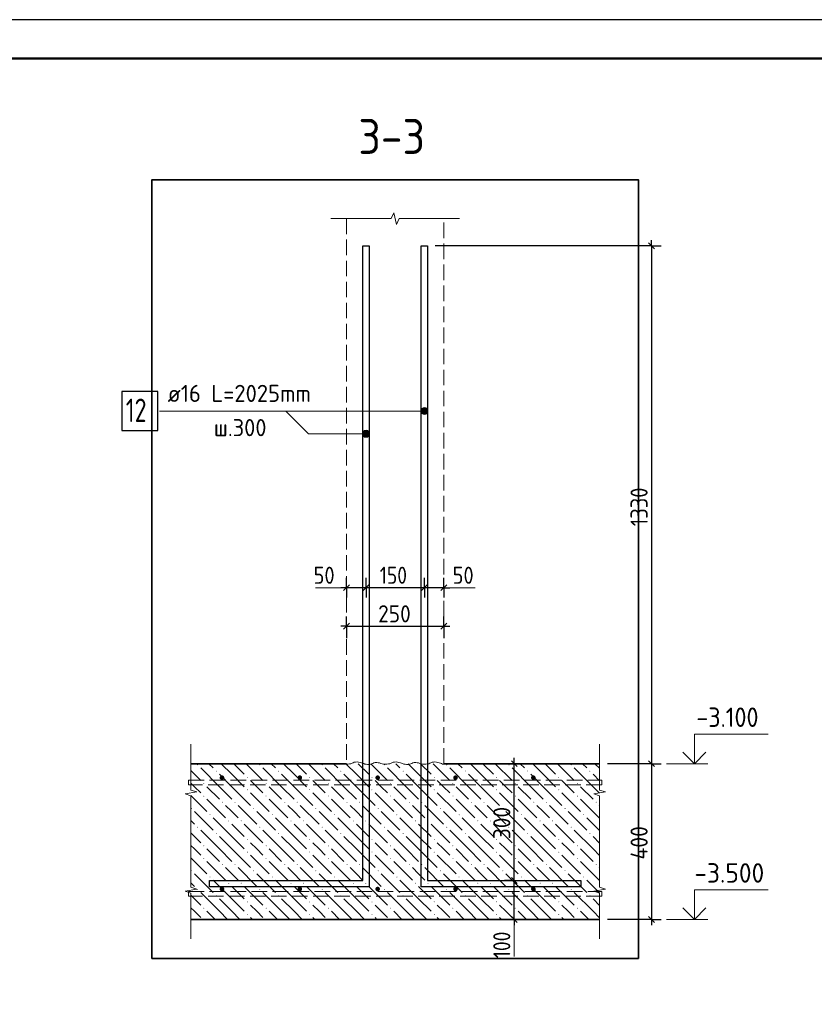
# Model space of a CAD drawing. Header units: millimetres. Extents: x 0 to 42000, y 0 to 29700.
# Tile 7 of 8: x 21584 to 31792, y 17055 to 29700. Entities that reach past the tile are written whole.
import ezdxf

# ---------------------------------------------------------------- set-up
doc = ezdxf.new("R2010")
doc.units = ezdxf.units.MM
doc.linetypes.add('______2', pattern=[270, 200, -70])
for name, color, linetype, lineweight in [('Standard', 7, 'Continuous', 25), ('Выпуски арматуры Г-обр.', 52, 'Continuous', 25), ('ЖБ Пилон', 7, 'Continuous', 35), ('ЖБ Плита Фундамента верхний уровень', 7, 'Continuous', 35), ('Текст_ общее', 7, 'Continuous', 25), ('Фоновоя арматура Х1', 52, 'Continuous', 25)]:
    doc.layers.add(name, color=color, linetype=linetype, lineweight=lineweight)
doc.styles.add('ISOCPEUR', font='txt')

msp = doc.modelspace()

# ---------------------------------------------------------------- hatches: boundary and pattern name
at = {"layer": 'Standard', "linetype": 'Continuous', "lineweight": 13, "transparency": 33554687}
for points in [[(26744, 24652), (26744, 24697), (26738, 24674)], [(26744, 24697), (26760, 24635), (26760, 24713)], [(26744, 24697), (26744, 24652), (26760, 24635)], [(26760, 24713), (26783, 24629), (26783, 24719)], [(26760, 24713), (26760, 24635), (26783, 24629)], [(26783, 24719), (26783, 24629), (26805, 24635)], [(26783, 24719), (26805, 24635), (26805, 24713)], [(26805, 24713), (26805, 24635), (26821, 24652)], [(26805, 24713), (26821, 24652), (26821, 24697)], [(26821, 24697), (26821, 24652), (26828, 24674)], [(25994, 24404), (26010, 24343), (26010, 24420)], [(26010, 24420), (26033, 24337), (26033, 24427)], [(26010, 24420), (26010, 24343), (26033, 24337)], [(26033, 24427), (26033, 24337), (26055, 24343)], [(26033, 24427), (26055, 24343), (26055, 24420)], [(26055, 24420), (26055, 24343), (26071, 24359)], [(26055, 24420), (26071, 24359), (26071, 24404)], [(25994, 24359), (25994, 24404), (25988, 24382)], [(25994, 24404), (25994, 24359), (26010, 24343)], [(26071, 24404), (26071, 24359), (26078, 24382)]]:
    msp.add_hatch(color=7, dxfattribs=at).paths.add_polyline_path(points)
at = {"layer": 'ЖБ Плита Фундамента верхний уровень', "linetype": 'Continuous', "lineweight": 18, "transparency": 33554687}
for points in [[(23863, 20130), (23869, 20136), (23876, 20130), (23869, 20123)], [(24663, 20130), (24669, 20136), (24676, 20130), (24669, 20123)], [(25463, 20130), (25469, 20136), (25476, 20130), (25469, 20123)], [(26263, 20130), (26269, 20136), (26276, 20130), (26269, 20123)], [(27063, 20130), (27069, 20136), (27076, 20130), (27069, 20123)], [(27863, 20130), (27869, 20136), (27876, 20130), (27869, 20123)], [(28663, 20130), (28669, 20136), (28676, 20130), (28669, 20123)], [(24103, 20050), (24109, 20056), (24116, 20050), (24109, 20043)], [(24903, 20050), (24909, 20056), (24916, 20050), (24909, 20043)], [(25703, 20050), (25709, 20056), (25716, 20050), (25709, 20043)], [(26503, 20050), (26509, 20056), (26516, 20050), (26509, 20043)], [(27303, 20050), (27309, 20056), (27316, 20050), (27309, 20043)], [(28103, 20050), (28109, 20056), (28116, 20050), (28109, 20043)], [(28903, 20050), (28909, 20056), (28916, 20050), (28909, 20043)], [(23943, 19890), (23949, 19896), (23956, 19890), (23949, 19883)], [(24503, 19970), (24509, 19976), (24516, 19970), (24509, 19963)], [(24743, 19890), (24749, 19896), (24756, 19890), (24749, 19883)], [(25303, 19970), (25309, 19976), (25316, 19970), (25309, 19963)], [(25543, 19890), (25549, 19896), (25556, 19890), (25549, 19883)], [(26103, 19970), (26109, 19976), (26116, 19970), (26109, 19963)], [(26343, 19890), (26349, 19896), (26356, 19890), (26349, 19883)], [(26903, 19970), (26909, 19976), (26916, 19970), (26909, 19963)], [(27143, 19890), (27149, 19896), (27156, 19890), (27149, 19883)], [(27703, 19970), (27709, 19976), (27716, 19970), (27709, 19963)], [(27943, 19890), (27949, 19896), (27956, 19890), (27949, 19883)], [(28503, 19970), (28509, 19976), (28516, 19970), (28509, 19963)], [(28743, 19890), (28749, 19896), (28756, 19890), (28749, 19883)], [(23943, 19730), (23949, 19736), (23956, 19730), (23949, 19723)], [(24503, 19810), (24509, 19816), (24516, 19810), (24509, 19803)], [(24743, 19730), (24749, 19736), (24756, 19730), (24749, 19723)], [(25303, 19810), (25309, 19816), (25316, 19810), (25309, 19803)], [(25543, 19730), (25549, 19736), (25556, 19730), (25549, 19723)], [(26103, 19810), (26109, 19816), (26116, 19810), (26109, 19803)], [(26343, 19730), (26349, 19736), (26356, 19730), (26349, 19723)], [(26903, 19810), (26909, 19816), (26916, 19810), (26909, 19803)], [(27143, 19730), (27149, 19736), (27156, 19730), (27149, 19723)], [(27703, 19810), (27709, 19816), (27716, 19810), (27709, 19803)], [(27943, 19730), (27949, 19736), (27956, 19730), (27949, 19723)], [(28503, 19810), (28509, 19816), (28516, 19810), (28509, 19803)], [(28743, 19730), (28749, 19736), (28756, 19730), (28749, 19723)], [(24183, 19650), (24189, 19656), (24196, 19650), (24189, 19643)], [(24343, 19650), (24349, 19656), (24356, 19650), (24349, 19643)], [(24983, 19650), (24989, 19656), (24996, 19650), (24989, 19643)], [(25143, 19650), (25149, 19656), (25156, 19650), (25149, 19643)], [(25783, 19650), (25789, 19656), (25796, 19650), (25789, 19643)], [(25943, 19650), (25949, 19656), (25956, 19650), (25949, 19643)], [(26583, 19650), (26589, 19656), (26596, 19650), (26589, 19643)], [(26743, 19650), (26749, 19656), (26756, 19650), (26749, 19643)], [(27383, 19650), (27389, 19656), (27396, 19650), (27389, 19643)], [(27543, 19650), (27549, 19656), (27556, 19650), (27549, 19643)], [(28183, 19650), (28189, 19656), (28196, 19650), (28189, 19643)], [(28343, 19650), (28349, 19656), (28356, 19650), (28349, 19643)], [(28983, 19650), (28989, 19656), (28996, 19650), (28989, 19643)], [(23783, 19570), (23789, 19576), (23796, 19570), (23789, 19563)], [(24023, 19490), (24029, 19496), (24036, 19490), (24029, 19483)], [(24583, 19570), (24589, 19576), (24596, 19570), (24589, 19563)], [(24823, 19490), (24829, 19496), (24836, 19490), (24829, 19483)], [(25383, 19570), (25389, 19576), (25396, 19570), (25389, 19563)], [(25623, 19490), (25629, 19496), (25636, 19490), (25629, 19483)], [(26183, 19570), (26189, 19576), (26196, 19570), (26189, 19563)], [(26423, 19490), (26429, 19496), (26436, 19490), (26429, 19483)], [(26983, 19570), (26989, 19576), (26996, 19570), (26989, 19563)], [(27223, 19490), (27229, 19496), (27236, 19490), (27229, 19483)], [(27783, 19570), (27789, 19576), (27796, 19570), (27789, 19563)], [(28023, 19490), (28029, 19496), (28036, 19490), (28029, 19483)], [(28583, 19570), (28589, 19576), (28596, 19570), (28589, 19563)], [(28823, 19490), (28829, 19496), (28836, 19490), (28829, 19483)], [(24263, 19410), (24269, 19416), (24276, 19410), (24269, 19403)], [(24423, 19410), (24429, 19416), (24436, 19410), (24429, 19403)], [(25063, 19410), (25069, 19416), (25076, 19410), (25069, 19403)], [(25223, 19410), (25229, 19416), (25236, 19410), (25229, 19403)], [(25863, 19410), (25869, 19416), (25876, 19410), (25869, 19403)], [(26023, 19410), (26029, 19416), (26036, 19410), (26029, 19403)], [(26663, 19410), (26669, 19416), (26676, 19410), (26669, 19403)], [(26823, 19410), (26829, 19416), (26836, 19410), (26829, 19403)], [(27463, 19410), (27469, 19416), (27476, 19410), (27469, 19403)], [(27623, 19410), (27629, 19416), (27636, 19410), (27629, 19403)], [(28263, 19410), (28269, 19416), (28276, 19410), (28269, 19403)], [(28423, 19410), (28429, 19416), (28436, 19410), (28429, 19403)], [(23863, 19330), (23869, 19336), (23876, 19330), (23869, 19323)], [(24103, 19250), (24109, 19256), (24116, 19250), (24109, 19243)], [(24663, 19330), (24669, 19336), (24676, 19330), (24669, 19323)], [(24903, 19250), (24909, 19256), (24916, 19250), (24909, 19243)], [(25463, 19330), (25469, 19336), (25476, 19330), (25469, 19323)], [(25703, 19250), (25709, 19256), (25716, 19250), (25709, 19243)], [(26263, 19330), (26269, 19336), (26276, 19330), (26269, 19323)], [(26503, 19250), (26509, 19256), (26516, 19250), (26509, 19243)], [(27063, 19330), (27069, 19336), (27076, 19330), (27069, 19323)], [(27303, 19250), (27309, 19256), (27316, 19250), (27309, 19243)], [(27863, 19330), (27869, 19336), (27876, 19330), (27869, 19323)], [(28103, 19250), (28109, 19256), (28116, 19250), (28109, 19243)], [(28663, 19330), (28669, 19336), (28676, 19330), (28669, 19323)], [(28903, 19250), (28909, 19256), (28916, 19250), (28909, 19243)], [(23943, 19090), (23949, 19096), (23956, 19090), (23949, 19083)], [(24503, 19170), (24509, 19176), (24516, 19170), (24509, 19163)], [(24743, 19090), (24749, 19096), (24756, 19090), (24749, 19083)], [(25303, 19170), (25309, 19176), (25316, 19170), (25309, 19163)], [(25543, 19090), (25549, 19096), (25556, 19090), (25549, 19083)], [(26103, 19170), (26109, 19176), (26116, 19170), (26109, 19163)], [(26343, 19090), (26349, 19096), (26356, 19090), (26349, 19083)], [(26903, 19170), (26909, 19176), (26916, 19170), (26909, 19163)], [(27143, 19090), (27149, 19096), (27156, 19090), (27149, 19083)], [(27703, 19170), (27709, 19176), (27716, 19170), (27709, 19163)], [(27943, 19090), (27949, 19096), (27956, 19090), (27949, 19083)], [(28503, 19170), (28509, 19176), (28516, 19170), (28509, 19163)], [(28743, 19090), (28749, 19096), (28756, 19090), (28749, 19083)], [(24503, 19010), (24509, 19016), (24516, 19010), (24509, 19003)], [(25303, 19010), (25309, 19016), (25316, 19010), (25309, 19003)], [(26103, 19010), (26109, 19016), (26116, 19010), (26109, 19003)], [(26903, 19010), (26909, 19016), (26916, 19010), (26909, 19003)], [(27703, 19010), (27709, 19016), (27716, 19010), (27709, 19003)], [(28503, 19010), (28509, 19016), (28516, 19010), (28509, 19003)], [(23943, 18930), (23949, 18936), (23956, 18930), (23949, 18923)], [(24183, 18850), (24189, 18856), (24196, 18850), (24189, 18843)], [(24343, 18850), (24349, 18856), (24356, 18850), (24349, 18843)], [(24743, 18930), (24749, 18936), (24756, 18930), (24749, 18923)], [(24983, 18850), (24989, 18856), (24996, 18850), (24989, 18843)], [(25143, 18850), (25149, 18856), (25156, 18850), (25149, 18843)], [(25543, 18930), (25549, 18936), (25556, 18930), (25549, 18923)], [(25783, 18850), (25789, 18856), (25796, 18850), (25789, 18843)], [(25943, 18850), (25949, 18856), (25956, 18850), (25949, 18843)], [(26343, 18930), (26349, 18936), (26356, 18930), (26349, 18923)], [(26583, 18850), (26589, 18856), (26596, 18850), (26589, 18843)], [(26743, 18850), (26749, 18856), (26756, 18850), (26749, 18843)], [(27143, 18930), (27149, 18936), (27156, 18930), (27149, 18923)], [(27383, 18850), (27389, 18856), (27396, 18850), (27389, 18843)], [(27543, 18850), (27549, 18856), (27556, 18850), (27549, 18843)], [(27943, 18930), (27949, 18936), (27956, 18930), (27949, 18923)], [(28183, 18850), (28189, 18856), (28196, 18850), (28189, 18843)], [(28343, 18850), (28349, 18856), (28356, 18850), (28349, 18843)], [(28743, 18930), (28749, 18936), (28756, 18930), (28749, 18923)], [(28983, 18850), (28989, 18856), (28996, 18850), (28989, 18843)], [(23783, 18770), (23789, 18776), (23796, 18770), (23789, 18763)], [(24583, 18770), (24589, 18776), (24596, 18770), (24589, 18763)], [(25383, 18770), (25389, 18776), (25396, 18770), (25389, 18763)], [(26183, 18770), (26189, 18776), (26196, 18770), (26189, 18763)], [(26983, 18770), (26989, 18776), (26996, 18770), (26989, 18763)], [(27783, 18770), (27789, 18776), (27796, 18770), (27789, 18763)], [(28583, 18770), (28589, 18776), (28596, 18770), (28589, 18763)], [(24023, 18690), (24029, 18696), (24036, 18690), (24029, 18683)], [(24263, 18610), (24269, 18616), (24276, 18610), (24269, 18603)], [(24423, 18610), (24429, 18616), (24436, 18610), (24429, 18603)], [(24823, 18690), (24829, 18696), (24836, 18690), (24829, 18683)], [(25063, 18610), (25069, 18616), (25076, 18610), (25069, 18603)], [(25223, 18610), (25229, 18616), (25236, 18610), (25229, 18603)], [(25623, 18690), (25629, 18696), (25636, 18690), (25629, 18683)], [(25863, 18610), (25869, 18616), (25876, 18610), (25869, 18603)], [(26023, 18610), (26029, 18616), (26036, 18610), (26029, 18603)], [(26423, 18690), (26429, 18696), (26436, 18690), (26429, 18683)], [(26663, 18610), (26669, 18616), (26676, 18610), (26669, 18603)], [(26823, 18610), (26829, 18616), (26836, 18610), (26829, 18603)], [(27223, 18690), (27229, 18696), (27236, 18690), (27229, 18683)], [(27463, 18610), (27469, 18616), (27476, 18610), (27469, 18603)], [(27623, 18610), (27629, 18616), (27636, 18610), (27629, 18603)], [(28023, 18690), (28029, 18696), (28036, 18690), (28029, 18683)], [(28263, 18610), (28269, 18616), (28276, 18610), (28269, 18603)], [(28423, 18610), (28429, 18616), (28436, 18610), (28429, 18603)], [(28823, 18690), (28829, 18696), (28836, 18690), (28829, 18683)], [(23863, 18530), (23869, 18536), (23876, 18530), (23869, 18523)], [(24663, 18530), (24669, 18536), (24676, 18530), (24669, 18523)], [(25463, 18530), (25469, 18536), (25476, 18530), (25469, 18523)], [(26263, 18530), (26269, 18536), (26276, 18530), (26269, 18523)], [(27063, 18530), (27069, 18536), (27076, 18530), (27069, 18523)], [(27863, 18530), (27869, 18536), (27876, 18530), (27869, 18523)], [(28663, 18530), (28669, 18536), (28676, 18530), (28669, 18523)], [(24103, 18450), (24109, 18456), (24116, 18450), (24109, 18443)], [(24503, 18370), (24509, 18376), (24516, 18370), (24509, 18363)], [(24903, 18450), (24909, 18456), (24916, 18450), (24909, 18443)], [(25303, 18370), (25309, 18376), (25316, 18370), (25309, 18363)], [(25703, 18450), (25709, 18456), (25716, 18450), (25709, 18443)], [(26103, 18370), (26109, 18376), (26116, 18370), (26109, 18363)], [(26503, 18450), (26509, 18456), (26516, 18450), (26509, 18443)], [(26903, 18370), (26909, 18376), (26916, 18370), (26909, 18363)], [(27303, 18450), (27309, 18456), (27316, 18450), (27309, 18443)], [(27703, 18370), (27709, 18376), (27716, 18370), (27709, 18363)], [(28103, 18450), (28109, 18456), (28116, 18450), (28109, 18443)], [(28503, 18370), (28509, 18376), (28516, 18370), (28509, 18363)], [(28903, 18450), (28909, 18456), (28916, 18450), (28909, 18443)], [(23943, 18290), (23949, 18296), (23956, 18290), (23949, 18283)], [(24503, 18210), (24509, 18216), (24516, 18210), (24509, 18203)], [(24743, 18290), (24749, 18296), (24756, 18290), (24749, 18283)], [(25303, 18210), (25309, 18216), (25316, 18210), (25309, 18203)], [(25543, 18290), (25549, 18296), (25556, 18290), (25549, 18283)], [(26103, 18210), (26109, 18216), (26116, 18210), (26109, 18203)], [(26343, 18290), (26349, 18296), (26356, 18290), (26349, 18283)], [(26903, 18210), (26909, 18216), (26916, 18210), (26909, 18203)], [(27143, 18290), (27149, 18296), (27156, 18290), (27149, 18283)], [(27703, 18210), (27709, 18216), (27716, 18210), (27709, 18203)], [(27943, 18290), (27949, 18296), (27956, 18290), (27949, 18283)], [(28503, 18210), (28509, 18216), (28516, 18210), (28509, 18203)], [(28743, 18290), (28749, 18296), (28756, 18290), (28749, 18283)]]:
    msp.add_hatch(color=7, dxfattribs=at).paths.add_polyline_path(points, flags=16)
at = {"layer": 'Фоновоя арматура Х1', "linetype": 'Continuous', "lineweight": 13, "transparency": 33554687}
for points in [[(24213, 19965), (24210, 19976), (24204, 19986), (24194, 19993), (24183, 19995), (24171, 19993), (24161, 19986), (24155, 19976), (24153, 19965), (24155, 19954), (24161, 19944), (24171, 19937), (24183, 19935), (24194, 19937), (24204, 19944), (24210, 19954)], [(25213, 19965), (25210, 19976), (25204, 19986), (25194, 19993), (25183, 19995), (25171, 19993), (25161, 19986), (25155, 19976), (25153, 19965), (25155, 19954), (25161, 19944), (25171, 19937), (25183, 19935), (25194, 19937), (25204, 19944), (25210, 19954)], [(26213, 19965), (26210, 19976), (26204, 19986), (26194, 19993), (26183, 19995), (26171, 19993), (26161, 19986), (26155, 19976), (26153, 19965), (26155, 19954), (26161, 19944), (26171, 19937), (26183, 19935), (26194, 19937), (26204, 19944), (26210, 19954)], [(27213, 19965), (27210, 19976), (27204, 19986), (27194, 19993), (27183, 19995), (27171, 19993), (27161, 19986), (27155, 19976), (27153, 19965), (27155, 19954), (27161, 19944), (27171, 19937), (27183, 19935), (27194, 19937), (27204, 19944), (27210, 19954)], [(28213, 19965), (28210, 19976), (28204, 19986), (28194, 19993), (28183, 19995), (28171, 19993), (28161, 19986), (28155, 19976), (28153, 19965), (28155, 19954), (28161, 19944), (28171, 19937), (28183, 19935), (28194, 19937), (28204, 19944), (28210, 19954)], [(24213, 18535), (24210, 18546), (24204, 18556), (24194, 18563), (24183, 18565), (24171, 18563), (24161, 18556), (24155, 18546), (24153, 18535), (24155, 18524), (24161, 18514), (24171, 18507), (24183, 18505), (24194, 18507), (24204, 18514), (24210, 18524)], [(25213, 18535), (25210, 18546), (25204, 18556), (25194, 18563), (25183, 18565), (25171, 18563), (25161, 18556), (25155, 18546), (25153, 18535), (25155, 18524), (25161, 18514), (25171, 18507), (25183, 18505), (25194, 18507), (25204, 18514), (25210, 18524)], [(26213, 18535), (26210, 18546), (26204, 18556), (26194, 18563), (26183, 18565), (26171, 18563), (26161, 18556), (26155, 18546), (26153, 18535), (26155, 18524), (26161, 18514), (26171, 18507), (26183, 18505), (26194, 18507), (26204, 18514), (26210, 18524)], [(27213, 18535), (27210, 18546), (27204, 18556), (27194, 18563), (27183, 18565), (27171, 18563), (27161, 18556), (27155, 18546), (27153, 18535), (27155, 18524), (27161, 18514), (27171, 18507), (27183, 18505), (27194, 18507), (27204, 18514), (27210, 18524)], [(28213, 18535), (28210, 18546), (28204, 18556), (28194, 18563), (28183, 18565), (28171, 18563), (28161, 18556), (28155, 18546), (28153, 18535), (28155, 18524), (28161, 18514), (28171, 18507), (28183, 18505), (28194, 18507), (28204, 18514), (28210, 18524)]]:
    msp.add_hatch(color=7, dxfattribs=at).paths.add_polyline_path(points)

# ---------------------------------------------------------------- linework, layer by layer
at = {"layer": 'Standard', "color": 7, "linetype": 'Continuous', "lineweight": 13, "transparency": 33554687}
for p, q in [((26358, 27145), (26391, 27220)), ((26391, 27220), (26424, 27070)), ((25583, 27145), (26358, 27145)), ((26424, 27070), (26457, 27145)), ((26457, 27145), (27233, 27145)), ((27233, 27145), (27233, 27145)), ((26738, 24674), (26738, 24674)), ((26783, 24719), (26783, 24719)), ((26828, 24674), (26828, 24674)), ((26783, 24629), (26783, 24629)), ((26033, 24427), (26033, 24427)), ((25988, 24382), (25988, 24382)), ((26033, 24337), (26033, 24337)), ((26078, 24382), (26078, 24382)), ((25383, 22405), (25783, 22405)), ((27033, 22405), (27433, 22405)), ((23783, 20395), (23783, 19807)), ((29033, 20395), (29033, 19807)), ((29895, 20145), (30425, 20145)), ((23858, 19783), (23708, 19758)), ((23708, 19758), (23783, 19733)), ((23783, 19807), (23858, 19783)), ((23783, 19733), (23783, 19145)), ((29108, 19783), (28958, 19758)), ((28958, 19758), (29033, 19733)), ((29033, 19807), (29108, 19783)), ((29033, 19733), (29033, 19145)), ((23783, 19145), (23783, 18558)), ((29033, 19145), (29033, 18558)), ((23858, 18533), (23708, 18507)), ((23708, 18507), (23783, 18483)), ((23783, 18558), (23858, 18533)), ((23783, 18483), (23783, 17895)), ((29108, 18533), (28958, 18507)), ((28958, 18507), (29033, 18483)), ((29033, 18558), (29108, 18533)), ((29033, 18483), (29033, 17895)), ((27937, 18145), (27937, 17670)), ((29895, 18145), (30425, 18145)), ((23783, 17895), (23783, 17895)), ((29033, 17895), (29033, 17895))]:
    msp.add_line(p, q, dxfattribs=at)
at = {"layer": 'Standard', "color": 7, "linetype": 'Continuous', "lineweight": 25, "transparency": 33554687}
for p, q in [((29663, 26833), (29738, 26758)), ((25820, 22443), (25745, 22368)), ((26070, 22443), (25995, 22368)), ((26820, 22443), (26745, 22368)), ((27070, 22443), (26995, 22368)), ((25745, 21873), (25820, 21948)), ((26995, 21873), (27070, 21948)), ((27975, 20107), (27900, 20183)), ((29663, 20182), (29738, 20107)), ((27975, 18607), (27900, 18683)), ((27975, 18107), (27900, 18183)), ((29663, 18183), (29738, 18107))]:
    msp.add_line(p, q, dxfattribs=at)
at = {"layer": 'Standard', "color": 7, "linetype": 'Continuous', "lineweight": -3, "transparency": 33554687}
for p, q in [((29701, 26795), (29701, 26870)), ((25783, 22405), (25708, 22405)), ((26033, 22405), (25783, 22405)), ((26783, 22405), (26033, 22405)), ((27033, 22405), (26783, 22405)), ((27033, 22405), (27108, 22405)), ((25783, 21910), (25708, 21910)), ((25783, 21910), (27033, 21910)), ((27033, 21910), (27108, 21910)), ((27937, 20145), (27937, 20220)), ((27937, 18645), (27937, 20145)), ((29701, 20145), (29701, 18145)), ((27937, 18145), (27937, 18645)), ((27937, 18145), (27937, 18070)), ((29701, 18145), (29701, 18070))]:
    msp.add_line(p, q, dxfattribs=at)
at = {"layer": 'Standard', "color": 251, "linetype": 'Continuous', "lineweight": -3, "true_color": 0x656565, "transparency": 33554687}
for p, q in [((29701, 26795), (26923, 26795)), ((29701, 26795), (29576, 26795)), ((29701, 26795), (29826, 26795)), ((25783, 22405), (25783, 22530)), ((26033, 22405), (26033, 22530)), ((26783, 22405), (26783, 22530)), ((27033, 22405), (27033, 22530)), ((25783, 22405), (25783, 22280)), ((25783, 22405), (25783, 22405)), ((26033, 22405), (26033, 22280)), ((26033, 22405), (26033, 22405)), ((26783, 22405), (26783, 22280)), ((26783, 22405), (26783, 22405)), ((27033, 22405), (27033, 22280)), ((27033, 22405), (27033, 22405)), ((25783, 21910), (25783, 22035)), ((27033, 21910), (27033, 22035)), ((25783, 21910), (25783, 21785)), ((25783, 21910), (25783, 21758)), ((27033, 21910), (27033, 21785)), ((27033, 21910), (27033, 21758)), ((27937, 20145), (27812, 20145)), ((27937, 20145), (28062, 20145)), ((27937, 20145), (28693, 20145)), ((29701, 20145), (29576, 20145)), ((29701, 20145), (29826, 20145)), ((27937, 18645), (27812, 18645)), ((27937, 18645), (28062, 18645)), ((27937, 18645), (28693, 18645)), ((27937, 18145), (27812, 18145)), ((27937, 18145), (28062, 18145)), ((29701, 18145), (29133, 18145)), ((29701, 18145), (29576, 18145)), ((29701, 18145), (29826, 18145))]:
    msp.add_line(p, q, dxfattribs=at)
at = {"layer": 'Standard', "color": 7, "linetype": 'Continuous', "lineweight": 25, "transparency": 33554687}
msp.add_lwpolyline([(0, 0), (42000, 0), (42000, 29700), (0, 29700), (0, 0)], close=True, dxfattribs=at)
at = {"layer": 'Standard', "color": 7, "linetype": 'Continuous', "lineweight": 50, "transparency": 33554687}
msp.add_lwpolyline([(2000, 29200), (41500, 29200), (41500, 500), (2000, 500), (2000, 29200)], close=True, dxfattribs=at)
at = {"layer": 'Standard', "color": 7, "linetype": 'Continuous', "lineweight": 13, "transparency": 33554687}
for points in [[(41500, 29200), (2000, 29200), (2000, 5000), (41500, 5000), (41500, 29200)], [(23382, 24674), (26394, 24674), (26783, 24674)], [(25002, 24674), (25294, 24382), (26033, 24382)], [(30251, 20145), (30251, 20525), (31201, 20525)], [(30251, 18145), (30251, 18525), (31201, 18525)]]:
    msp.add_lwpolyline(points, dxfattribs=at)
at = {"layer": 'Standard', "color": 254, "linetype": 'Continuous', "lineweight": 35, "true_color": 0xc4c4ff, "transparency": 33554687}
msp.add_lwpolyline([(23283, 17645), (29533, 17645), (29533, 27645), (23283, 27645), (23283, 17645)], dxfattribs=at)
at = {"layer": 'Standard', "color": 7, "linetype": 'Continuous', "lineweight": -3, "transparency": 33554687}
msp.add_lwpolyline([(29701, 26795), (29701, 23105), (29701, 23105), (29701, 20145)], dxfattribs=at)
at = {"layer": 'Standard', "color": 7, "linetype": 'Continuous', "lineweight": 35, "transparency": 33554687}
for points in [[(30102, 20293), (30251, 20145), (30399, 20293)], [(30102, 18293), (30251, 18145), (30399, 18293)]]:
    msp.add_lwpolyline(points, dxfattribs=at)
at = {"layer": 'Standard', "color": 7, "linetype": 'Continuous', "lineweight": 18, "transparency": 33554687}
for points in [[(25783, 20141), (25801, 20141), (25821, 20142), (25839, 20145), (25854, 20151), (25866, 20157), (25881, 20163), (25899, 20166), (25919, 20168), (25938, 20166), (25956, 20162), (25974, 20158), (25989, 20153), (26003, 20147), (26017, 20141), (26034, 20137), (26053, 20134), (26073, 20135), (26092, 20137), (26107, 20143), (26120, 20149), (26134, 20155), (26151, 20159), (26171, 20160), (26190, 20158), (26208, 20154), (26225, 20149), (26242, 20145), (26259, 20141), (26279, 20139), (26283, 20139)], [(26283, 20141), (26301, 20141), (26321, 20142), (26339, 20145), (26354, 20151), (26366, 20157), (26381, 20163), (26399, 20166), (26419, 20168), (26438, 20166), (26456, 20162), (26474, 20158), (26489, 20153), (26503, 20147), (26517, 20141), (26534, 20137), (26553, 20134), (26573, 20135), (26592, 20137), (26607, 20143), (26620, 20149), (26634, 20155), (26651, 20159), (26671, 20160), (26690, 20158), (26708, 20154), (26725, 20149), (26742, 20145), (26759, 20141), (26779, 20139), (26783, 20139)], [(26783, 20141), (26801, 20141), (26821, 20142), (26839, 20145), (26854, 20151), (26866, 20157), (26881, 20163), (26899, 20166), (26919, 20168), (26938, 20166), (26956, 20162), (26974, 20158), (26989, 20153), (27003, 20147), (27017, 20141), (27033, 20137)]]:
    msp.add_lwpolyline(points, dxfattribs=at)
at = {"layer": 'Standard', "color": 251, "linetype": 'Continuous', "lineweight": -3, "true_color": 0x656565, "transparency": 33554687}
for points in [[(29701, 20145), (29684, 20145), (29684, 20145), (29133, 20145)], [(27937, 18145), (28543, 18145), (28543, 18145), (28933, 18145)]]:
    msp.add_lwpolyline(points, dxfattribs=at)
at = {"layer": 'Standard', "color": 7, "linetype": 'Continuous', "lineweight": 13, "transparency": 33554687}
for centre in [(26783, 24674), (26033, 24382)]:
    msp.add_circle(centre, 45, dxfattribs=at)
at = {"layer": 'Выпуски арматуры Г-обр.', "color": 251, "linetype": 'Continuous', "lineweight": 25, "true_color": 0x494949, "transparency": 33554687}
for points in [[(26073, 26795), (26073, 18565), (24023, 18565), (24023, 18645), (25993, 18645), (25993, 26795), (26073, 26795)], [(26073, 26795), (26073, 18565), (24023, 18565), (24023, 18645), (25993, 18645), (25993, 26795), (26073, 26795)], [(26823, 26795), (26823, 18645), (28793, 18645), (28793, 18565), (26743, 18565), (26743, 26795), (26823, 26795)], [(26823, 26795), (26823, 18645), (28793, 18645), (28793, 18565), (26743, 18565), (26743, 26795), (26823, 26795)]]:
    msp.add_lwpolyline(points, dxfattribs=at)
at = {"layer": 'Выпуски арматуры Г-обр.', "color": 7, "linetype": 'Continuous', "lineweight": 25, "transparency": 33554687}
msp.add_lwpolyline([(22897, 24424), (23357, 24424), (23357, 24924), (22897, 24924), (22897, 24424)], dxfattribs=at)
at = {"layer": 'ЖБ Пилон', "color": 253, "linetype": '______2', "lineweight": 18, "true_color": 0xa0a0a0, "transparency": 33554687}
for p, q in [((25783, 27145), (25783, 20145)), ((27033, 20145), (27033, 27145))]:
    msp.add_line(p, q, dxfattribs=at)
at = {"layer": 'ЖБ Плита Фундамента верхний уровень', "color": 7, "linetype": 'Continuous', "lineweight": 35, "transparency": 33554687}
for p, q in [((25783, 20145), (23783, 20145)), ((29033, 20145), (27033, 20145)), ((23783, 18145), (29033, 18145))]:
    msp.add_line(p, q, dxfattribs=at)
at = {"layer": 'ЖБ Плита Фундамента верхний уровень', "color": 252, "linetype": 'Continuous', "lineweight": 18, "true_color": 0x8f8f8f, "transparency": 33554687}
for p, q in [((24014, 20145), (24069, 20090)), ((24309, 20010), (24174, 20145)), ((24334, 20145), (24469, 20010)), ((24494, 20145), (24709, 19930)), ((24814, 20145), (24869, 20090)), ((25109, 20010), (24974, 20145)), ((25134, 20145), (25269, 20010)), ((25294, 20145), (25509, 19930)), ((25614, 20145), (25669, 20090)), ((25909, 20010), (25774, 20145)), ((25934, 20145), (26069, 20010)), ((26094, 20145), (26309, 19930)), ((26414, 20145), (26469, 20090)), ((26709, 20010), (26574, 20145)), ((26734, 20145), (26869, 20010)), ((26894, 20145), (27109, 19930)), ((27214, 20145), (27269, 20090)), ((27509, 20010), (27374, 20145)), ((27534, 20145), (27669, 20010)), ((27694, 20145), (27909, 19930)), ((28014, 20145), (28069, 20090)), ((28309, 20010), (28174, 20145)), ((28334, 20145), (28469, 20010)), ((28494, 20145), (28709, 19930)), ((28814, 20145), (28869, 20090)), ((29033, 20086), (28974, 20145)), ((23783, 20056), (23909, 19930)), ((24149, 19850), (23909, 20090)), ((24149, 20010), (24309, 19850)), ((24309, 20010), (24469, 19850)), ((24949, 19850), (24709, 20090)), ((24949, 20010), (25109, 19850)), ((25109, 20010), (25269, 19850)), ((25749, 19850), (25509, 20090)), ((25749, 20010), (25909, 19850)), ((25909, 20010), (26069, 19850)), ((26549, 19850), (26309, 20090)), ((26549, 20010), (26709, 19850)), ((26709, 20010), (26869, 19850)), ((27349, 19850), (27109, 20090)), ((27349, 20010), (27509, 19850)), ((27509, 20010), (27669, 19850)), ((28149, 19850), (27909, 20090)), ((28149, 20010), (28309, 19850)), ((28309, 20010), (28469, 19850)), ((28949, 19850), (28709, 20090)), ((28949, 20010), (29033, 19926)), ((23829, 19850), (23783, 19896)), ((24629, 19850), (24549, 19930)), ((25429, 19850), (25349, 19930)), ((26229, 19850), (26149, 19930)), ((27029, 19850), (26949, 19930)), ((27829, 19850), (27749, 19930)), ((28629, 19850), (28549, 19930)), ((23783, 19736), (23989, 19530)), ((23909, 19770), (23829, 19850)), ((23989, 19850), (24149, 19690)), ((24149, 19850), (24309, 19690)), ((24309, 19850), (24549, 19610)), ((24549, 19770), (24789, 19530)), ((24709, 19770), (24629, 19850)), ((24789, 19850), (24949, 19690)), ((24949, 19850), (25109, 19690)), ((25109, 19850), (25349, 19610)), ((25349, 19770), (25589, 19530)), ((25509, 19770), (25429, 19850)), ((25589, 19850), (25749, 19690)), ((25749, 19850), (25909, 19690)), ((25909, 19850), (26149, 19610)), ((26149, 19770), (26389, 19530)), ((26309, 19770), (26229, 19850)), ((26389, 19850), (26549, 19690)), ((26549, 19850), (26709, 19690)), ((26709, 19850), (26949, 19610)), ((26949, 19770), (27189, 19530)), ((27109, 19770), (27029, 19850)), ((27189, 19850), (27349, 19690)), ((27349, 19850), (27509, 19690)), ((27509, 19850), (27749, 19610)), ((27749, 19770), (27989, 19530)), ((27909, 19770), (27829, 19850)), ((27989, 19850), (28149, 19690)), ((28149, 19850), (28309, 19690)), ((28309, 19850), (28549, 19610)), ((28549, 19770), (28789, 19530)), ((28709, 19770), (28629, 19850)), ((28789, 19850), (28949, 19690)), ((28949, 19850), (29033, 19766)), ((23989, 19690), (24229, 19450)), ((24309, 19530), (24229, 19610)), ((24389, 19610), (24629, 19370)), ((24789, 19690), (25029, 19450)), ((25109, 19530), (25029, 19610)), ((25189, 19610), (25429, 19370)), ((25589, 19690), (25829, 19450)), ((25909, 19530), (25829, 19610)), ((25989, 19610), (26229, 19370)), ((26389, 19690), (26629, 19450)), ((26709, 19530), (26629, 19610)), ((26789, 19610), (27029, 19370)), ((27189, 19690), (27429, 19450)), ((27509, 19530), (27429, 19610)), ((27589, 19610), (27829, 19370)), ((27989, 19690), (28229, 19450)), ((28309, 19530), (28229, 19610)), ((28389, 19610), (28629, 19370)), ((28789, 19690), (29029, 19450)), ((29033, 19606), (29029, 19610)), ((23829, 19530), (24069, 19290)), ((24389, 19450), (24309, 19530)), ((24629, 19530), (24869, 19290)), ((25189, 19450), (25109, 19530)), ((25429, 19530), (25669, 19290)), ((25989, 19450), (25909, 19530)), ((26229, 19530), (26469, 19290)), ((26789, 19450), (26709, 19530)), ((27029, 19530), (27269, 19290)), ((27589, 19450), (27509, 19530)), ((27829, 19530), (28069, 19290)), ((28389, 19450), (28309, 19530)), ((28629, 19530), (28869, 19290)), ((23783, 19416), (23829, 19370)), ((24309, 19210), (24069, 19450)), ((24309, 19370), (24469, 19210)), ((24469, 19370), (24709, 19130)), ((25109, 19210), (24869, 19450)), ((25109, 19370), (25269, 19210)), ((25269, 19370), (25509, 19130)), ((25909, 19210), (25669, 19450)), ((25909, 19370), (26069, 19210)), ((26069, 19370), (26309, 19130)), ((26709, 19210), (26469, 19450)), ((26709, 19370), (26869, 19210)), ((26869, 19370), (27109, 19130)), ((27509, 19210), (27269, 19450)), ((27509, 19370), (27669, 19210)), ((27669, 19370), (27909, 19130)), ((28309, 19210), (28069, 19450)), ((28309, 19370), (28469, 19210)), ((28469, 19370), (28709, 19130)), ((29033, 19286), (28869, 19450)), ((23783, 19256), (23909, 19130)), ((24149, 19050), (23909, 19290)), ((24949, 19050), (24709, 19290)), ((25749, 19050), (25509, 19290)), ((26549, 19050), (26309, 19290)), ((27349, 19050), (27109, 19290)), ((28149, 19050), (27909, 19290)), ((28949, 19050), (28709, 19290)), ((23829, 19050), (23783, 19096)), ((24149, 19210), (24309, 19050)), ((24309, 19210), (24469, 19050)), ((24629, 19050), (24549, 19130)), ((24949, 19210), (25109, 19050)), ((25109, 19210), (25269, 19050)), ((25429, 19050), (25349, 19130)), ((25749, 19210), (25909, 19050)), ((25909, 19210), (26069, 19050)), ((26229, 19050), (26149, 19130)), ((26549, 19210), (26709, 19050)), ((26709, 19210), (26869, 19050)), ((27029, 19050), (26949, 19130)), ((27349, 19210), (27509, 19050)), ((27509, 19210), (27669, 19050)), ((27829, 19050), (27749, 19130)), ((28149, 19210), (28309, 19050)), ((28309, 19210), (28469, 19050)), ((28629, 19050), (28549, 19130)), ((28949, 19210), (29033, 19126)), ((23909, 18970), (23829, 19050)), ((23989, 19050), (24149, 18890)), ((24149, 19050), (24309, 18890)), ((24309, 19050), (24549, 18810)), ((24549, 18970), (24789, 18730)), ((24709, 18970), (24629, 19050)), ((24789, 19050), (24949, 18890)), ((24949, 19050), (25109, 18890)), ((25109, 19050), (25349, 18810)), ((25349, 18970), (25589, 18730)), ((25509, 18970), (25429, 19050)), ((25589, 19050), (25749, 18890)), ((25749, 19050), (25909, 18890)), ((25909, 19050), (26149, 18810)), ((26149, 18970), (26389, 18730)), ((26309, 18970), (26229, 19050)), ((26389, 19050), (26549, 18890)), ((26549, 19050), (26709, 18890)), ((26709, 19050), (26949, 18810)), ((26949, 18970), (27189, 18730)), ((27109, 18970), (27029, 19050)), ((27189, 19050), (27349, 18890)), ((27349, 19050), (27509, 18890)), ((27509, 19050), (27749, 18810)), ((27749, 18970), (27989, 18730)), ((27909, 18970), (27829, 19050)), ((27989, 19050), (28149, 18890)), ((28149, 19050), (28309, 18890)), ((28309, 19050), (28549, 18810)), ((28549, 18970), (28789, 18730)), ((28709, 18970), (28629, 19050)), ((28789, 19050), (28949, 18890)), ((28949, 19050), (29033, 18966)), ((23783, 18936), (23989, 18730)), ((23989, 18890), (24229, 18650)), ((24789, 18890), (25029, 18650)), ((25589, 18890), (25829, 18650)), ((26389, 18890), (26629, 18650)), ((27189, 18890), (27429, 18650)), ((27989, 18890), (28229, 18650)), ((28789, 18890), (29029, 18650)), ((23829, 18730), (24069, 18490)), ((24309, 18730), (24229, 18810)), ((24389, 18650), (24309, 18730)), ((24389, 18810), (24629, 18570)), ((24629, 18730), (24869, 18490)), ((25109, 18730), (25029, 18810)), ((25189, 18650), (25109, 18730)), ((25189, 18810), (25429, 18570)), ((25429, 18730), (25669, 18490)), ((25909, 18730), (25829, 18810)), ((25989, 18650), (25909, 18730)), ((25989, 18810), (26229, 18570)), ((26229, 18730), (26469, 18490)), ((26709, 18730), (26629, 18810)), ((26789, 18650), (26709, 18730)), ((26789, 18810), (27029, 18570)), ((27029, 18730), (27269, 18490)), ((27509, 18730), (27429, 18810)), ((27589, 18650), (27509, 18730)), ((27589, 18810), (27829, 18570)), ((27829, 18730), (28069, 18490)), ((28309, 18730), (28229, 18810)), ((28389, 18650), (28309, 18730)), ((28389, 18810), (28629, 18570)), ((28629, 18730), (28869, 18490)), ((29033, 18806), (29029, 18810)), ((23783, 18616), (23829, 18570)), ((24309, 18410), (24069, 18650)), ((25109, 18410), (24869, 18650)), ((25909, 18410), (25669, 18650)), ((26709, 18410), (26469, 18650)), ((27509, 18410), (27269, 18650)), ((28309, 18410), (28069, 18650)), ((29033, 18486), (28869, 18650)), ((24149, 18250), (23909, 18490)), ((24309, 18570), (24469, 18410)), ((24469, 18570), (24709, 18330)), ((24949, 18250), (24709, 18490)), ((25109, 18570), (25269, 18410)), ((25269, 18570), (25509, 18330)), ((25749, 18250), (25509, 18490)), ((25909, 18570), (26069, 18410)), ((26069, 18570), (26309, 18330)), ((26549, 18250), (26309, 18490)), ((26709, 18570), (26869, 18410)), ((26869, 18570), (27109, 18330)), ((27349, 18250), (27109, 18490)), ((27509, 18570), (27669, 18410)), ((27669, 18570), (27909, 18330)), ((28149, 18250), (27909, 18490)), ((28309, 18570), (28469, 18410)), ((28469, 18570), (28709, 18330)), ((28949, 18250), (28709, 18490)), ((23783, 18456), (23909, 18330)), ((24149, 18410), (24309, 18250)), ((24309, 18410), (24469, 18250)), ((24949, 18410), (25109, 18250)), ((25109, 18410), (25269, 18250)), ((25749, 18410), (25909, 18250)), ((25909, 18410), (26069, 18250)), ((26549, 18410), (26709, 18250)), ((26709, 18410), (26869, 18250)), ((27349, 18410), (27509, 18250)), ((27509, 18410), (27669, 18250)), ((28149, 18410), (28309, 18250)), ((28309, 18410), (28469, 18250)), ((28949, 18410), (29033, 18326)), ((23829, 18250), (23783, 18296)), ((23909, 18170), (23829, 18250)), ((23989, 18250), (24094, 18145)), ((24149, 18250), (24254, 18145)), ((24309, 18250), (24414, 18145)), ((24629, 18250), (24549, 18330)), ((24709, 18170), (24629, 18250)), ((24789, 18250), (24894, 18145)), ((24949, 18250), (25054, 18145)), ((25109, 18250), (25214, 18145)), ((25429, 18250), (25349, 18330)), ((25509, 18170), (25429, 18250)), ((25589, 18250), (25694, 18145)), ((25749, 18250), (25854, 18145)), ((25909, 18250), (26014, 18145)), ((26229, 18250), (26149, 18330)), ((26309, 18170), (26229, 18250)), ((26389, 18250), (26494, 18145)), ((26549, 18250), (26654, 18145)), ((26709, 18250), (26814, 18145)), ((27029, 18250), (26949, 18330)), ((27109, 18170), (27029, 18250)), ((27189, 18250), (27294, 18145)), ((27349, 18250), (27454, 18145)), ((27509, 18250), (27614, 18145)), ((27829, 18250), (27749, 18330)), ((27909, 18170), (27829, 18250)), ((27989, 18250), (28094, 18145)), ((28149, 18250), (28254, 18145)), ((28309, 18250), (28414, 18145)), ((28629, 18250), (28549, 18330)), ((28709, 18170), (28629, 18250)), ((28789, 18250), (28894, 18145)), ((28949, 18250), (29033, 18166)), ((24549, 18170), (24574, 18145)), ((25349, 18170), (25374, 18145)), ((26149, 18170), (26174, 18145)), ((26949, 18170), (26974, 18145)), ((27749, 18170), (27774, 18145)), ((28549, 18170), (28574, 18145))]:
    msp.add_line(p, q, dxfattribs=at)
at = {"layer": 'Фоновоя арматура Х1', "color": 253, "linetype": '______2', "lineweight": 13, "true_color": 0xa0a0a0, "transparency": 33554687}
for points in [[(29063, 19875), (23753, 19875), (23753, 19935), (29063, 19935), (29063, 19875)], [(29063, 19875), (23753, 19875), (23753, 19935), (29063, 19935), (29063, 19875)], [(29063, 19875), (23753, 19875), (23753, 19935), (29063, 19935), (29063, 19875)], [(29063, 18445), (23753, 18445), (23753, 18505), (29063, 18505), (29063, 18445)], [(29063, 18445), (23753, 18445), (23753, 18505), (29063, 18505), (29063, 18445)], [(29063, 18445), (23753, 18445), (23753, 18505), (29063, 18505), (29063, 18445)]]:
    msp.add_lwpolyline(points, dxfattribs=at)

# ---------------------------------------------------------------- texts
at = {"layer": 'Standard', "color": 7, "linetype": 'Continuous', "lineweight": 25, "transparency": 33554687, "char_height": 220, "attachment_point": 7, "rotation": 90, "style": 'ISOCPEUR'}
for s, insert, width in [('\\W0.87;1330', (29651, 23195), 666.9), ('\\W0.91;300', (27887, 19175), 561.98), ('\\W0.92;400', (29651, 18914), 584.44), ('\\W0.83;100', (27887, 17647), 508.57)]:
    msp.add_mtext(s, dxfattribs=dict(at, insert=insert, width=width))
at = {"layer": 'Standard', "color": 7, "linetype": 'Continuous', "lineweight": 25, "transparency": 33554687, "attachment_point": 7, "style": 'ISOCPEUR'}
for s, insert, char_height, width in [('\\W0.87;50', (25359, 22455), 220, 403.92), ('\\W0.83;150', (26210, 22455), 220, 508.57), ('\\W0.87;50', (27145, 22455), 220, 403.92), ('\\W0.91;250', (26188, 21960), 220, 562), ('\\W0.90;-3.100', (30276, 20617), 250, 1011.77), ('\\W0.95;-3.500', (30251, 18617), 250, 1067.86)]:
    msp.add_mtext(s, dxfattribs=dict(at, insert=insert, char_height=char_height, width=width))
at = {"layer": 'Выпуски арматуры Г-обр.', "color": 7, "linetype": 'Continuous', "lineweight": 13, "transparency": 33554687, "attachment_point": 7, "style": 'ISOCPEUR'}
for s, insert, char_height, width in [('\\W0.96;ø16 L=2025mm ', (23484, 24791), 220, 2150.52), ('\\W0.75;12', (22947, 24534), 300, 472.28), ('\\W0.95;ш.300 ', (24078, 24351), 220, 962.12)]:
    msp.add_mtext(s, dxfattribs=dict(at, insert=insert, char_height=char_height, width=width))
at = {"layer": 'Текст_ общее', "color": 7, "linetype": 'Continuous', "lineweight": 50, "transparency": 33554687, "insert": (25935, 27975), "char_height": 450, "width": 1149.52, "attachment_point": 7, "style": 'ISOCPEUR'}
msp.add_mtext('\\W0.91;3-3', dxfattribs=at)

doc.saveas('drawing.dxf')
